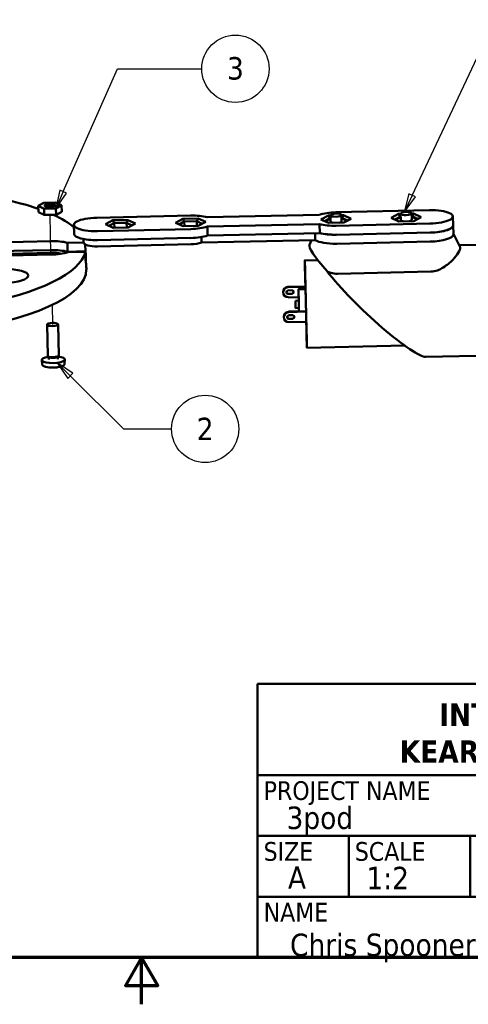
# Model space of a CAD drawing. Header units: inches. Extents: x 0.3 to 21.7, y 0.3 to 16.7.
# Tile 4 of 6: x 9.7 to 14.5, y 0.3 to 10.8. Entities that reach past the tile are written whole.
import ezdxf
from ezdxf.enums import TextEntityAlignment as Align

# ---------------------------------------------------------------- set-up
doc = ezdxf.new("R2010")
doc.units = ezdxf.units.IN
doc.header["$LTSCALE"] = 2
doc.header["$MEASUREMENT"] = 0
for name, color, linetype, lineweight in [('Border (ANSI)', 7, 'Continuous', 70), ('Symbol (ANSI)', 7, 'Continuous', 25), ('Title (ANSI)', 7, 'Continuous', 50), ('Tweak Trail (ANSI)', 7, 'Continuous', 25), ('Visible (ANSI)', 7, 'Continuous', 50)]:
    doc.layers.add(name, color=color, linetype=linetype, lineweight=lineweight)
doc.styles.add('Note Text (ANSI)', font='tahoma.ttf')
doc.styles.add('Text Style38', font='tahoma.ttf')

# ---------------------------------------------------------------- blocks, each defined once
blk = doc.blocks.new('Borders Default Border')
at = {"layer": 'Border (ANSI)', "flags": 128}
for points in [[(0.38, 0.38), (0.38, 8.12), (10.62, 8.12), (10.62, 0.38), (0.38, 0.38)], [(5.5, 0.13), (5.5, 0.38), (5.4134, 0.23), (5.5866, 0.23), (5.5, 0.38)]]:
    blk.add_lwpolyline(points, dxfattribs=at)
blk = doc.blocks.new('Title Blocks KRHS A')
at = {"layer": 'Title (ANSI)'}
for p, q in [((5.5839, 1.567), (5.5839, 2.0545)), ((5.5839, 2.0545), (10.0839, 2.0545)), ((10.0839, 2.0545), (10.0839, 1.567)), ((5.5839, 1.242), (5.5839, 1.567)), ((5.5839, 1.567), (10.0839, 1.567)), ((10.0839, 1.567), (5.5839, 1.567)), ((10.0839, 1.567), (10.0839, 1.242)), ((5.5839, 0.917), (5.5839, 1.242)), ((5.5839, 1.242), (10.0839, 1.242)), ((10.0839, 1.242), (5.5839, 1.242)), ((6.0714, 1.242), (6.0714, 0.917)), ((6.7214, 1.242), (6.7214, 0.917)), ((10.0839, 1.242), (10.0839, 0.917)), ((5.5839, 0.592), (5.5839, 0.917)), ((5.5839, 0.917), (10.0839, 0.917)), ((10.0839, 0.917), (5.5839, 0.917)), ((8.5402, 0.917), (8.5402, 0.617)), ((9.3527, 0.917), (9.3527, 0.592)), ((10.0839, 0.917), (10.0839, 0.592)), ((10.0839, 0.592), (5.5839, 0.592))]:
    blk.add_line(p, q, dxfattribs=at)
at = {"layer": 'Title (ANSI)', "insert": (7.8339, 1.7907), "char_height": 0.12, "width": 4.469292, "attachment_point": 5, "line_spacing_factor": 0.987884, "style": 'Note Text (ANSI)'}
blk.add_mtext('\\fTahoma|b1|i0;\\H0.1200;INTRO TO ENGINEERING DESIGN \\PKEARSARGE REGIONAL HIGH SCHOOL', dxfattribs=at)
at = {"layer": 'Title (ANSI)', "char_height": 0.1, "attachment_point": 1, "style": 'Note Text (ANSI)'}
for s, insert, width in [('\\fTahoma|b0|i0;\\H0.1000;PROJECT NAME', (5.6164, 1.5345), 1.434256), ('\\fTahoma|b0|i0;\\H0.1000;SIZE', (5.6164, 1.2095), 0.635371), ('\\fTahoma|b0|i0;\\H0.1000;SCALE', (6.1039, 1.2095), 0.503734), ('\\fTahoma|b0|i0;\\H0.1000;DATE', (8.5727, 0.8845), 0.394878), ('\\fTahoma|b0|i0;\\H0.1000;PERIOD', (9.3852, 0.8845), 0.480227)]:
    blk.add_mtext(s, dxfattribs=dict(at, insert=insert, width=width))
for s, insert in [('\\fTahoma|b0|i0;\\H0.1000;FILE NAME', (6.7539, 1.2095)), ('\\fTahoma|b0|i0;\\H0.1000;NAME', (5.6164, 0.8845))]:
    blk.add_mtext(s, dxfattribs=dict(at, insert=insert))
at = {"layer": 'Title (ANSI)'}
for tag, p, height, style in [('Enter_Project_001', (5.7386, 1.2791), 0.12, 'Note Text (ANSI)'), ('Sheet_Size_001', (5.7464, 0.9595), 0.12, 'Note Text (ANSI)'), ('Enter_Scale_001', (6.1657, 0.957), 0.12, 'Note Text (ANSI)'), ('FILENAME_001', (6.8718, 0.9541), 0.12, 'Note Text (ANSI)'), ('FILENAME_002', (6.8839, 0.7487), 0.12, 'Note Text (ANSI)'), ('CREATION_DATE_001', (8.6954, 0.65), 0.1, 'Text Style38'), ('Enter_Name_001', (5.7574, 0.5998), 0.12, 'Note Text (ANSI)')]:
    blk.add_attdef(tag, p, '', height=height, dxfattribs=dict(at, style=style))
at = {"layer": 'Title (ANSI)', "style": 'Note Text (ANSI)'}
blk.add_attdef('Enter_Period', text='', height=0.12, dxfattribs=at).set_placement((9.5152, 0.7545), align=Align.TOP_LEFT)
blk = doc.blocks.new('Balloon1')
at = {"layer": 'Symbol (ANSI)'}
for p, q in [((6.9461, 4.4543), (7.4247, 5.4711)), ((7.4247, 5.4711), (7.8269, 5.4711)), ((6.9283, 4.4627), (6.9041, 4.3653)), ((6.9461, 4.4543), (6.9041, 4.3653)), ((6.9041, 4.3653), (6.9639, 4.446)), ((6.9639, 4.446), (6.9283, 4.4627))]:
    blk.add_line(p, q, dxfattribs=at)
at = {"layer": 'Symbol (ANSI)', "flags": 128}
blk.add_lwpolyline([(6.9283, 4.4627), (6.9041, 4.3653), (6.9639, 4.446), (6.9283, 4.4627)], dxfattribs=at)
at = {"layer": 'Symbol (ANSI)'}
blk.add_circle((8.0069, 5.4711), 0.18, dxfattribs=at)
blk.add_solid([(6.9283, 4.4627), (6.9041, 4.3653), (6.9639, 4.446), (6.9283, 4.4627)], dxfattribs=at)
at = {"layer": 'Symbol (ANSI)', "insert": (8.0069, 5.4711), "char_height": 0.12, "attachment_point": 5, "style": 'Note Text (ANSI)'}
blk.add_mtext('4', dxfattribs=at)
blk = doc.blocks.new('Balloon2')
at = {"layer": 'Symbol (ANSI)'}
for p, q in [((5.0809, 4.4751), (5.3706, 5.1315)), ((5.3706, 5.1315), (5.8214, 5.1315)), ((5.0629, 4.4831), (5.0411, 4.3851)), ((5.0809, 4.4751), (5.0411, 4.3851)), ((5.0989, 4.4672), (5.0629, 4.4831)), ((5.0411, 4.3851), (5.0989, 4.4672))]:
    blk.add_line(p, q, dxfattribs=at)
at = {"layer": 'Symbol (ANSI)', "flags": 128}
blk.add_lwpolyline([(5.0629, 4.4831), (5.0411, 4.3851), (5.0989, 4.4672), (5.0629, 4.4831)], dxfattribs=at)
at = {"layer": 'Symbol (ANSI)'}
blk.add_circle((6.0014, 5.1315), 0.18, dxfattribs=at)
blk.add_solid([(5.0629, 4.4831), (5.0411, 4.3851), (5.0989, 4.4672), (5.0629, 4.4831)], dxfattribs=at)
at = {"layer": 'Symbol (ANSI)', "insert": (6.0014, 5.1327), "char_height": 0.12, "attachment_point": 5, "style": 'Note Text (ANSI)'}
blk.add_mtext('3', dxfattribs=at)
blk = doc.blocks.new('Balloon3')
at = {"layer": 'Symbol (ANSI)'}
for p, q in [((5.1185, 3.4899), (5.0489, 3.5595)), ((5.1324, 3.5038), (5.0489, 3.5595)), ((5.0489, 3.5595), (5.1046, 3.476)), ((5.1046, 3.476), (5.1324, 3.5038)), ((5.1185, 3.4899), (5.4023, 3.2061)), ((5.4023, 3.2061), (5.6596, 3.2061))]:
    blk.add_line(p, q, dxfattribs=at)
at = {"layer": 'Symbol (ANSI)', "flags": 128}
blk.add_lwpolyline([(5.1324, 3.5038), (5.0489, 3.5595), (5.1046, 3.476), (5.1324, 3.5038)], dxfattribs=at)
at = {"layer": 'Symbol (ANSI)'}
blk.add_circle((5.8396, 3.2061), 0.18, dxfattribs=at)
blk.add_solid([(5.1324, 3.5038), (5.0489, 3.5595), (5.1046, 3.476), (5.1324, 3.5038)], dxfattribs=at)
at = {"layer": 'Symbol (ANSI)', "insert": (5.8396, 3.2061), "char_height": 0.12, "attachment_point": 5, "style": 'Note Text (ANSI)'}
blk.add_mtext('2', dxfattribs=at)
blk = doc.blocks.new('Balloon4')
at = {"layer": 'Symbol (ANSI)'}
for p, q in [((4.4434, 4.9601), (4.9676, 5.868)), ((4.9676, 5.868), (5.3523, 5.868)), ((4.4264, 4.9699), (4.3942, 4.8748)), ((4.4434, 4.9601), (4.3942, 4.8748)), ((4.3942, 4.8748), (4.4605, 4.9502)), ((4.4605, 4.9502), (4.4264, 4.9699))]:
    blk.add_line(p, q, dxfattribs=at)
at = {"layer": 'Symbol (ANSI)', "flags": 128}
blk.add_lwpolyline([(4.4264, 4.9699), (4.3942, 4.8748), (4.4605, 4.9502), (4.4264, 4.9699)], dxfattribs=at)
at = {"layer": 'Symbol (ANSI)'}
blk.add_circle((5.5323, 5.868), 0.18, dxfattribs=at)
blk.add_solid([(4.4264, 4.9699), (4.3942, 4.8748), (4.4605, 4.9502), (4.4264, 4.9699)], dxfattribs=at)
at = {"layer": 'Symbol (ANSI)', "insert": (5.5323, 5.868), "char_height": 0.12, "attachment_point": 5, "style": 'Note Text (ANSI)'}
blk.add_mtext('1', dxfattribs=at)

msp = doc.modelspace()

# ---------------------------------------------------------------- linework, layer by layer
at = {"layer": 'Tweak Trail (ANSI)'}
for p, q in [((10.03, 8.288), (10.021, 8.701)), ((10.042, 7.737), (10.047, 7.529))]:
    msp.add_line(p, q, dxfattribs=at)
at = {"layer": 'Visible (ANSI)'}
for p, q in [((9.894, 8.797), (9.955, 8.83)), ((9.957, 8.767), (9.894, 8.797)), ((9.895, 8.729), (9.894, 8.797)), ((9.955, 8.83), (10.08, 8.833)), ((10.082, 8.77), (9.957, 8.767)), ((9.959, 8.7), (9.957, 8.767)), ((10.08, 8.833), (10.144, 8.803)), ((10.144, 8.803), (10.082, 8.77)), ((10.084, 8.702), (10.082, 8.77)), ((10.145, 8.735), (10.144, 8.803)), ((13.078, 8.728), (14.077, 8.751)), ((9.959, 8.7), (9.895, 8.729)), ((10.084, 8.702), (9.959, 8.7)), ((10.145, 8.735), (10.084, 8.702)), ((11.521, 8.693), (10.521, 8.67)), ((10.691, 8.643), (10.612, 8.601)), ((10.853, 8.646), (10.691, 8.643)), ((10.691, 8.643), (10.706, 8.612)), ((10.853, 8.646), (10.839, 8.615)), ((10.935, 8.608), (10.853, 8.646)), ((11.441, 8.66), (11.361, 8.617)), ((11.603, 8.663), (11.441, 8.66)), ((11.441, 8.66), (11.456, 8.629)), ((11.603, 8.663), (11.589, 8.632)), ((11.685, 8.625), (11.603, 8.663)), ((12.9, 8.702), (11.7, 8.675)), ((11.7, 8.675), (11.7, 8.675)), ((11.7, 8.675), (11.7, 8.675)), ((12.9, 8.702), (12.9, 8.702)), ((12.998, 8.695), (12.918, 8.653)), ((12.918, 8.653), (13, 8.614)), ((12.957, 8.634), (13.013, 8.664)), ((12.963, 8.631), (13.017, 8.66)), ((13.02, 8.695), (12.998, 8.695)), ((13.013, 8.664), (12.998, 8.695)), ((13.013, 8.664), (13.021, 8.664)), ((13.013, 8.664), (13.013, 8.658)), ((13.017, 8.66), (13.021, 8.66)), ((13.021, 8.629), (13.02, 8.697)), ((13.139, 8.631), (13.138, 8.699)), ((13.159, 8.699), (13.138, 8.698)), ((13.139, 8.667), (13.146, 8.667)), ((13.139, 8.662), (13.142, 8.663)), ((13.142, 8.663), (13.197, 8.636)), ((13.146, 8.667), (13.159, 8.699)), ((13.146, 8.667), (13.204, 8.64)), ((13.146, 8.667), (13.146, 8.661)), ((13.241, 8.66), (13.159, 8.699)), ((13.162, 8.618), (13.241, 8.66)), ((13.748, 8.712), (13.668, 8.669)), ((13.668, 8.669), (13.75, 8.631)), ((13.707, 8.651), (13.763, 8.681)), ((13.713, 8.648), (13.767, 8.677)), ((13.763, 8.681), (13.748, 8.712)), ((13.77, 8.712), (13.748, 8.712)), ((13.75, 8.631), (13.912, 8.634)), ((13.763, 8.681), (13.77, 8.681)), ((13.763, 8.681), (13.763, 8.675)), ((13.767, 8.677), (13.771, 8.677)), ((13.771, 8.645), (13.77, 8.714)), ((13.889, 8.648), (13.888, 8.716)), ((13.909, 8.715), (13.888, 8.715)), ((13.888, 8.684), (13.896, 8.684)), ((13.889, 8.679), (13.892, 8.679)), ((13.892, 8.679), (13.947, 8.653)), ((13.896, 8.684), (13.909, 8.715)), ((13.896, 8.684), (13.953, 8.657)), ((13.896, 8.684), (13.896, 8.678)), ((13.991, 8.677), (13.909, 8.715)), ((13.912, 8.634), (13.991, 8.677)), ((14.328, 8.684), (14.33, 8.589)), ((10.277, 8.497), (10.275, 8.593)), ((10.526, 8.527), (11.525, 8.549)), ((10.612, 8.601), (10.694, 8.562)), ((10.65, 8.582), (10.706, 8.612)), ((10.694, 8.562), (10.855, 8.565)), ((10.706, 8.612), (10.839, 8.615)), ((10.706, 8.612), (10.708, 8.562)), ((10.839, 8.615), (10.897, 8.588)), ((10.839, 8.615), (10.84, 8.565)), ((10.855, 8.565), (10.935, 8.608)), ((11.361, 8.617), (11.444, 8.579)), ((11.4, 8.599), (11.456, 8.629)), ((11.444, 8.579), (11.605, 8.582)), ((11.456, 8.629), (11.589, 8.632)), ((11.456, 8.629), (11.457, 8.579)), ((11.589, 8.632), (11.647, 8.605)), ((11.589, 8.632), (11.59, 8.582)), ((11.605, 8.582), (11.685, 8.625)), ((12.903, 8.602), (11.703, 8.575)), ((11.703, 8.575), (11.703, 8.575)), ((11.705, 8.479), (11.703, 8.575)), ((11.705, 8.479), (11.703, 8.575)), ((12.903, 8.602), (12.903, 8.602)), ((12.905, 8.506), (12.903, 8.602)), ((13, 8.614), (13.162, 8.618)), ((14.082, 8.607), (13.082, 8.584)), ((14.334, 8.493), (14.332, 8.589)), ((10.379, 8.404), (10.378, 8.442)), ((11.527, 8.454), (10.528, 8.431)), ((11.64, 8.404), (11.639, 8.464)), ((11.64, 8.404), (12.856, 8.431)), ((12.905, 8.506), (11.705, 8.479)), ((11.705, 8.479), (11.705, 8.479)), ((12.818, 8.431), (12.796, 8.382)), ((12.854, 8.505), (12.856, 8.431)), ((13.084, 8.489), (14.084, 8.511)), ((13.084, 8.488), (14.084, 8.511)), ((14.334, 8.498), (14.404, 8.362)), ((9.027, 8.398), (10.027, 8.42)), ((9.029, 8.302), (10.029, 8.325)), ((10.206, 8.403), (10.379, 8.407)), ((10.208, 8.307), (10.206, 8.403)), ((10.396, 8.384), (10.398, 8.311)), ((10.529, 8.364), (11.529, 8.387)), ((14.086, 8.415), (13.086, 8.392)), ((14.786, 8.385), (14.397, 8.376)), ((10.03, 8.296), (9.03, 8.273)), ((10.031, 8.276), (9.031, 8.253)), ((10.208, 8.307), (10.398, 8.311)), ((10.399, 8.306), (10.209, 8.301)), ((10.401, 8.21), (10.399, 8.306)), ((10.399, 8.29), (10.403, 8.29)), ((10.404, 8.232), (10.4, 8.232)), ((10.403, 8.29), (10.404, 8.232)), ((10.407, 8.136), (10.404, 8.232)), ((12.884, 8.217), (12.745, 8.213)), ((10.409, 8.116), (10.408, 8.163)), ((14.093, 8.094), (13.094, 8.072)), ((12.751, 7.936), (12.564, 7.932)), ((12.751, 7.933), (12.564, 7.928)), ((12.564, 7.932), (12.564, 7.928)), ((12.752, 7.908), (12.677, 7.907)), ((12.751, 7.936), (12.751, 7.933)), ((12.751, 7.933), (12.751, 7.908)), ((12.512, 7.876), (12.512, 7.872)), ((12.564, 7.893), (12.61, 7.894)), ((12.564, 7.857), (12.61, 7.859)), ((12.564, 7.857), (12.565, 7.854)), ((12.61, 7.855), (12.565, 7.854)), ((12.679, 7.822), (12.566, 7.819)), ((12.61, 7.859), (12.61, 7.855)), ((12.68, 7.784), (12.645, 7.783)), ((12.682, 7.706), (12.647, 7.705)), ((12.519, 7.609), (12.519, 7.606)), ((12.758, 7.67), (12.571, 7.666)), ((12.571, 7.666), (12.571, 7.662)), ((12.758, 7.666), (12.571, 7.662)), ((12.571, 7.627), (12.617, 7.628)), ((12.572, 7.591), (12.618, 7.592)), ((12.572, 7.591), (12.572, 7.588)), ((12.618, 7.589), (12.572, 7.588)), ((12.618, 7.592), (12.618, 7.589)), ((12.758, 7.67), (12.758, 7.666)), ((12.758, 7.666), (12.761, 7.557)), ((9.995, 7.195), (9.988, 7.527)), ((10.113, 7.198), (10.106, 7.53)), ((12.761, 7.557), (12.574, 7.553)), ((13.813, 7.303), (12.766, 7.28)), ((10.007, 7.182), (9.998, 7.19)), ((10.006, 7.154), (10.005, 7.184)), ((10.101, 7.184), (10.11, 7.193)), ((10.104, 7.157), (10.103, 7.186)), ((14.813, 7.2), (14.04, 7.183)), ((9.937, 7.099), (9.931, 7.148)), ((10.175, 7.105), (10.179, 7.154))]:
    msp.add_line(p, q, dxfattribs=at)
for centre, major_axis, ratio, start_param, end_param in [((8.029, 8.303), (-2.374, -0.052), 0.289402, 3.802453, 4.043697), ((10.019, 8.794), (-0.0484, -0.0011), 0.289402, 2.761362, 6.663416), ((14.08, 8.679), (0.248, 0.005), 0.289402, 4.714711, 7.856304), ((8.029, 8.303), (2.374, 0.052), 0.289402, 0.323913, 0.541772), ((10.523, 8.599), (-0.248, -0.005), 0.289402, 4.714711, 7.856304), ((11.523, 8.621), (-0.248, -0.005), 0.289402, 3.912914, 4.714711), ((13.08, 8.656), (0.248, 0.005), 0.289402, 1.573118, 2.374915), ((13.83, 8.647), (-0.059, -0.0013), 0.289402, 6.269872, 7.259402), ((13.83, 8.647), (0.059, 0.0013), 0.289402, 5.311613, 6.296498), ((11.523, 8.621), (0.248, 0.005), 0.289402, 4.714711, 5.516508), ((13.08, 8.656), (-0.248, -0.005), 0.289402, 0.771321, 1.573118), ((13.08, 8.63), (-0.059, -0.0013), 0.289402, 6.269872, 7.259402), ((13.08, 8.63), (0.059, 0.0013), 0.289402, 5.311613, 6.296498), ((14.082, 8.583), (0.25, 0.005), 0.289402, 4.714711, 6.392785), ((14.082, 8.583), (0.248, 0.005), 0.289402, 4.714711, 6.283185), ((10.525, 8.503), (-0.248, -0.005), 0.289402, 0, 1.573118), ((11.525, 8.525), (-0.248, -0.005), 0.289402, 1.573118, 2.374915), ((13.084, 8.465), (-0.25, -0.005), 0.289402, 0.402954, 0.413839), ((13.084, 8.465), (-0.25, -0.005), 0.289402, 0.413839, 1.573118), ((13.082, 8.561), (0.25, 0.005), 0.289402, 3.908171, 4.714711), ((13.082, 8.561), (0.248, 0.005), 0.289402, 3.912916, 4.714711), ((14.084, 8.487), (0.25, 0.005), 0.289402, 4.714711, 6.283185), ((10.029, 8.348), (0.25, 0.005), 0.289402, 0.77772, 1.573118), ((10.031, 8.252), (0.25, 0.005), 0.289402, 0.77772, 1.573118), ((10.528, 8.407), (-0.148, -0.003), 0.289402, 0, 1.573118), ((11.527, 8.43), (0.148, 0.003), 0.289402, 4.714711, 5.569251), ((13.352, 7.861), (0.554, -0.525), 0.130456, 3.185235, 4.113648), ((8.029, 8.303), (2.374, 0.052), 0.289402, 4.264863, 6.211756), ((10.031, 8.252), (-0.15, -0.003), 0.289402, 3.916139, 4.714711), ((10.029, 8.348), (-0.25, -0.005), 0.289402, 1.573118, 2.368517), ((8.031, 8.207), (2.374, 0.052), 0.289402, 0.04444, 0.076073), ((8.031, 8.207), (2.374, 0.052), 0.289402, 6.211756, 6.24339), ((12.756, 7.747), (0.011, -0.467), 0.002223, 5.130566, 10.577397), ((8.034, 8.064), (2.374, 0.052), 0.289402, 3.886791, 6.283185), ((8.033, 8.111), (2.374, 0.052), 0.289402, 6.24339, 6.322981), ((13.46, 7.762), (0.599, -0.573), 0.146778, 3.944483, 6.137545), ((12.572, 7.877), (-0.0599, -0.0017), 0.918283, 4.822202, 6.283185), ((12.572, 7.874), (-0.0599, -0.0017), 0.918283, 4.822202, 7.732941), ((12.681, 7.745), (-0.004, 0.162), 0.002223, 4.218424, 7.610853), ((12.756, 7.747), (-0.004, 0.162), 0.002223, 4.218424, 6.283185), ((12.572, 7.874), (-0.0229, -0.0006), 0.918283, 5.058085, 7.497058), ((12.572, 7.877), (-0.0229, -0.0006), 0.918283, 0.084832, 1.213872), ((12.602, 7.875), (0.0229, 0.0006), 0.918283, 5.058085, 7.497058), ((12.602, 7.878), (0.0229, 0.0006), 0.918283, 5.058085, 6.198353), ((12.681, 7.745), (-0.0009, 0.039), 0.002223, 3.141593, 6.283185), ((12.681, 7.745), (0.004, -0.162), 0.002223, 4.955518, 5.206353), ((12.579, 7.611), (-0.0599, -0.0017), 0.918283, 4.822202, 6.283185), ((12.579, 7.607), (-0.0599, -0.0017), 0.918283, 4.822202, 7.732941), ((12.579, 7.607), (-0.0229, -0.0006), 0.918283, 5.058085, 7.497058), ((12.579, 7.611), (-0.0229, -0.0006), 0.918283, 0.084832, 1.213872), ((12.61, 7.608), (0.0229, 0.0006), 0.918283, 5.058085, 7.497058), ((12.609, 7.612), (0.0229, 0.0006), 0.918283, 5.058085, 6.198353), ((10.055, 7.152), (-0.124, -0.003), 0.289402, 5.120445, 10.587519), ((10.054, 7.197), (0.059, 0.0013), 0.289402, 3.141593, 6.283185), ((10.054, 7.187), (-0.0492, -0.0011), 0.289402, 0.307147, 1.917902), ((10.054, 7.187), (0.0492, 0.0011), 0.289402, 5.059494, 5.976039), ((10.056, 7.103), (0.12, 0.003), 0.289402, 3.168047, 6.256731)]:
    msp.add_ellipse(centre, major_axis=major_axis, ratio=ratio, start_param=start_param, end_param=end_param, dxfattribs=at)
for centre, major_axis, ratio in [((10.019, 8.8), (-0.059, -0.0013), 0.289402), ((13.079, 8.698), (-0.059, -0.0013), 0.289402), ((13.829, 8.715), (-0.059, -0.0013), 0.289402), ((9.538, 8.047), (-0.25, -0.005), 0.289402), ((12.646, 7.744), (-0.0009, 0.039), 0.002223), ((10.047, 7.529), (-0.059, -0.0013), 0.289402)]:
    msp.add_ellipse(centre, major_axis=major_axis, ratio=ratio, dxfattribs=at)
for points, knots in [([(14.404, 8.362), (14.406, 8.359), (14.407, 8.355), (14.407, 8.338), (14.4, 8.319), (14.372, 8.273), (14.351, 8.246), (14.3, 8.194), (14.266, 8.163), (14.206, 8.126), (14.185, 8.115), (14.141, 8.1), (14.118, 8.095), (14.093, 8.094)], [-1.529512, -1.529512, -1.529512, -1.529512, -1.418327, -1.418327, -1.079175, -1.079175, -0.740023, -0.740023, -0.370011, -0.370011, -0.185006, -0.185006, 0, 0, 0, 0]), ([(13.094, 8.072), (13.069, 8.071), (13.046, 8.075), (13.01, 8.086), (12.996, 8.091), (12.983, 8.097)], [0, 0, 0, 0, 0.1850057, 0.1850057, 0.2967729, 0.2967729, 0.2967729, 0.2967729]), ([(10.104, 7.072), (10.097, 7.071), (10.09, 7.07), (10.078, 7.069), (10.071, 7.069), (10.06, 7.068), (10.054, 7.068), (10.042, 7.068), (10.036, 7.068), (10.023, 7.069), (10.017, 7.069), (10.009, 7.07)], [6.2219791, 6.2219791, 6.2219791, 6.2219791, 6.3853038, 6.3853038, 6.5486285, 6.5486285, 6.7119532, 6.7119532, 6.8752779, 6.8752779, 7.0386026, 7.0386026, 7.0386026, 7.0386026])]:
    msp.add_open_spline(points, degree=3, knots=knots, dxfattribs=at)

# ---------------------------------------------------------------- block references
at = {"xscale": 2, "yscale": 2, "zscale": 2}
msp.add_blockref('Borders Default Border', (0, 0), dxfattribs=at)
msp.add_blockref('Title Blocks KRHS A', (1.072, -0.424), dxfattribs=at).add_auto_attribs({'FILENAME_001': 'Full Chassis with Arduino, Gyro, 1 inch', 'Sheet_Size_001': 'A', 'Enter_Scale_001': '1:2', 'CREATION_DATE_001': '2/14/2014', 'Enter_Project_001': '3pod', 'Enter_Name_001': 'Chris Spooner', 'FILENAME_002': 'Arms, and Konylak Wheels.iam'})
at = {"layer": 'Symbol (ANSI)', "xscale": 2, "yscale": 2, "zscale": 2}
for name in ['Balloon4', 'Balloon1', 'Balloon2', 'Balloon3']:
    msp.add_blockref(name, (0, 0), dxfattribs=at)

doc.saveas('drawing.dxf')
